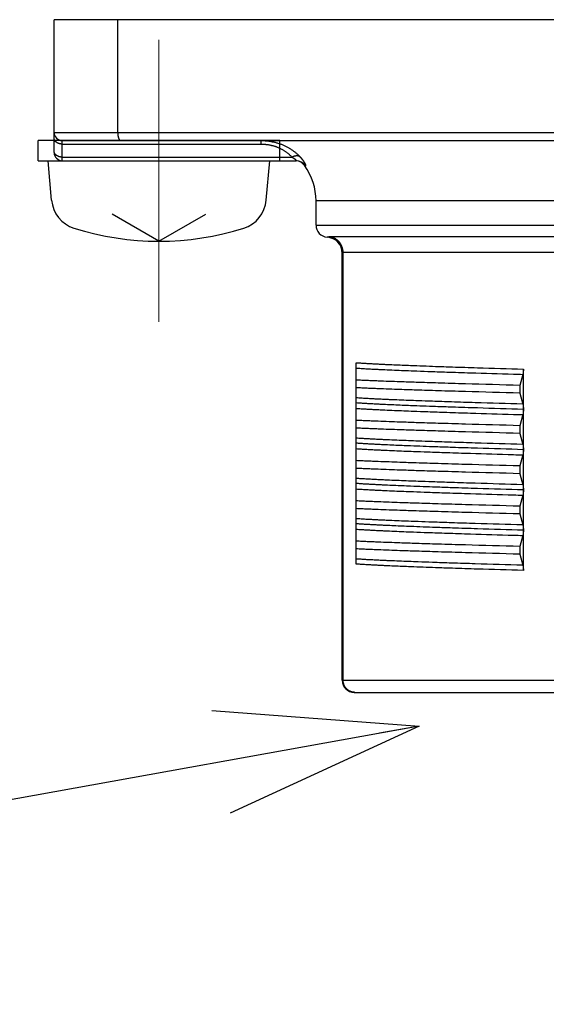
# Model space of a CAD drawing. Header units: millimetres. Extents: x 0 to 1071, y 0 to 742.
# Tile 89 of 130: x 372 to 385, y 458 to 483. Entities that reach past the tile are written whole.
import ezdxf

# ---------------------------------------------------------------- set-up
doc = ezdxf.new("R2010")
doc.units = ezdxf.units.MM
doc.header["$LTSCALE"] = 0.454724
doc.linetypes.add('CENTER', pattern=[50.8, 31.75, -6.35, 6.35, -6.35])
doc.layers.add('NoLayerName_001', color=7, linetype='Continuous')
doc.styles.get("Standard").update_dxf_attribs({"font": 'txt', "bigfont": 'extfont2'})
doc.dimstyles.get("Standard").update_dxf_attribs({"dimtxt": 2.5, "dimasz": 2.5, "dimexe": 1, "dimexo": 1, "dimtad": 1, "dimdec": 3, "dimzin": 0, "dimdsep": 46, "dimtxsty": 'Standard', "dimcen": 2.5, "dimadec": 3, "dimazin": 0, "dimtfac": 0.75, "dimtdec": 3, "dimtmove": 0, "dimatfit": 3, "dimfxl": 1, "dimarcsym": 0})

msp = doc.modelspace()

# ---------------------------------------------------------------- linework, layer by layer
at = {"layer": 'NoLayerName_001', "color": 60, "linetype": 'Continuous', "lineweight": 25}
for p, q in [((373.000001, 479.45), (373.000001, 482.75)), ((398.000001, 482.75), (373.000001, 482.75)), ((374.577089, 479.95), (374.577089, 482.75)), ((374.577089, 479.95), (374.577089, 482.75)), ((373.000001, 479.95), (398.000001, 479.95)), ((378.600001, 479.75), (372.600001, 479.75)), ((373.200001, 479.25), (373.200001, 479.75)), ((373.200001, 479.75), (397.800001, 479.75)), ((373.200001, 479.662132), (378.126983, 479.662132)), ((378.126983, 479.75), (378.126983, 479.662132)), ((378.600001, 479.25), (378.600001, 479.75)), ((373.200001, 479.337868), (378.903329, 479.337868)), ((373.200001, 479.25), (379.004949, 479.25)), ((379.21835, 479.125), (379.247299, 479.125)), ((379.500001, 477.65), (379.500001, 478.25)), ((391.500001, 478.25), (379.500001, 478.25)), ((379.500001, 477.65), (391.500001, 477.65)), ((391.134752, 477.356968), (379.86525, 477.356968)), ((380.150001, 466.35), (380.150001, 476.961437)), ((380.172473, 466.35), (380.172472, 476.96626)), ((390.827529, 476.96626), (380.172472, 476.96626)), ((380.500001, 469.23482), (380.500001, 474.234935)), ((384.647433, 473.076429), (384.647433, 474.075053)), ((384.635703, 473.945106), (384.561394, 473.670854)), ((384.561394, 473.670854), (384.561394, 473.479145)), ((384.561394, 473.479145), (384.635703, 473.204893)), ((384.647433, 471.07577), (384.647433, 473.073574)), ((384.635703, 472.945106), (384.561394, 472.670854)), ((384.561394, 472.670854), (384.561394, 472.479145)), ((384.561394, 472.479145), (384.635702, 472.204897)), ((384.635698, 471.945086), (384.561394, 471.670854)), ((384.561394, 471.670854), (384.561394, 471.479145)), ((384.561394, 471.479145), (384.635699, 471.204909)), ((384.647433, 470.076424), (384.647433, 471.073574)), ((384.635703, 470.945106), (384.561394, 470.670854)), ((384.561394, 470.670854), (384.561394, 470.479145)), ((384.561394, 470.479145), (384.635703, 470.204894)), ((384.635697, 469.945084), (384.561394, 469.670854)), ((384.647433, 469.074946), (384.647433, 470.075053)), ((384.561394, 469.670854), (384.561394, 469.479145)), ((384.561394, 469.479145), (384.635697, 469.204915)), ((380.150001, 466.35), (390.850001, 466.35)), ((380.450001, 466.05), (390.550001, 466.05))]:
    msp.add_line(p, q, dxfattribs=at)
at = {"layer": 'NoLayerName_001', "color": 4, "linetype": 'CENTER', "lineweight": 13}
msp.add_line((375.600001, 482.25), (375.600001, 475.25), dxfattribs=at)
at = {"layer": 'NoLayerName_001', "color": 7, "linetype": 'Continuous', "lineweight": 25}
for p, q in [((372.600001, 479.25), (372.600001, 479.75)), ((372.600001, 479.25), (378.600001, 479.25)), ((372.935906, 478.268102), (372.850001, 479.25)), ((378.264096, 478.268102), (378.350001, 479.25)), ((375.600001, 477.25), (374.4371, 477.921401)), ((375.600001, 477.25), (376.762902, 477.921401))]:
    msp.add_line(p, q, dxfattribs=at)
at = {"layer": 'NoLayerName_001', "color": 60, "linetype": 'Continuous', "lineweight": 25}
for centre, radius, start, end in [((373.200001, 479.95), 0.2, 180, 270), ((373.200001, 479.45), 0.2, 180, 270), ((379.004586, 478.951862), 0.298138, 35.5019192, 89.9681669), ((378.97468, 478.95), 0.3, 35.6853347, 77.9300744), ((378.000001, 478.25), 1.5, 0, 35.6853347), ((379.800001, 477.65), 0.3, 180, 265.9039562), ((379.750001, 476.951786), 0.400001, 0.0002936, 85.9039772), ((379.750131, 476.961363), 0.399876, 0.0105739, 79.7813179), ((380.450001, 466.35), 0.3, 180, 270)]:
    msp.add_arc(centre, radius, start, end, dxfattribs=at)
at = {"layer": 'NoLayerName_001', "color": 7, "linetype": 'Continuous', "lineweight": 25}
for centre, radius, start, end in [((373.732862, 478.337827), 0.8, 185, 252.4732218), ((377.46714, 478.337827), 0.8, 287.5267782, 355), ((375.600001, 484.25), 7, 252.4732218, 287.5267782)]:
    msp.add_arc(centre, radius, start, end, dxfattribs=at)
at = {"layer": 'NoLayerName_001', "color": 60, "linetype": 'Continuous', "lineweight": 25}
for points, knots in [([(374.577089, 479.95), (374.577097, 479.948317), (374.577101, 479.944951), (374.577175, 479.939902), (374.57729, 479.934853), (374.577455, 479.929804), (374.577669, 479.924756), (374.577932, 479.919709), (374.578244, 479.914665), (374.578608, 479.909624), (374.579023, 479.904587), (374.579491, 479.899555), (374.580011, 479.894529), (374.580585, 479.889508), (374.581213, 479.884495), (374.581896, 479.87949), (374.582635, 479.874493), (374.58343, 479.869505), (374.584283, 479.864528), (374.585196, 479.859562), (374.586172, 479.854608), (374.587213, 479.849669), (374.588322, 479.844744), (374.5895, 479.839835), (374.590752, 479.834944), (374.592078, 479.830072), (374.593486, 479.825223), (374.594979, 479.820399), (374.596562, 479.815604), (374.598242, 479.810841), (374.600022, 479.806114), (374.601908, 479.801428), (374.60391, 479.796789), (374.60604, 479.792208), (374.608308, 479.787694), (374.610727, 479.783256), (374.613303, 479.778906), (374.616057, 479.774663), (374.619024, 479.770568), (374.622189, 479.766614), (374.624542, 479.764191), (374.625689, 479.762952)], [0, 0, 0, 0, 0.005047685, 0.0100970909, 0.0151479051, 0.0201998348, 0.0252526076, 0.0303059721, 0.0353596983, 0.0404135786, 0.0454674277, 0.050521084, 0.0555744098, 0.0606272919, 0.0656796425, 0.0707313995, 0.0757825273, 0.0808330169, 0.0858828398, 0.0909319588, 0.0959804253, 0.1010283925, 0.1060761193, 0.1111239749, 0.1161724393, 0.1212216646, 0.1262711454, 0.1313205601, 0.1363698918, 0.1414194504, 0.146469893, 0.1515216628, 0.1565735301, 0.1616247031, 0.1666755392, 0.1717276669, 0.1767833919, 0.1818400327, 0.1868950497, 0.1919512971, 0.1970174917, 0.1970174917, 0.1970174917, 0.1970174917]), ([(373.200001, 479.662132), (373.197439, 479.662166), (373.192311, 479.662185), (373.184622, 479.662519), (373.176938, 479.663039), (373.169266, 479.663777), (373.161613, 479.664727), (373.153988, 479.665892), (373.146396, 479.667274), (373.138846, 479.668873), (373.131345, 479.670691), (373.1239, 479.67273), (373.11652, 479.674989), (373.109213, 479.677476), (373.101992, 479.680196), (373.094868, 479.683154), (373.087852, 479.686358), (373.080955, 479.689812), (373.074188, 479.693522), (373.067564, 479.697495), (373.061093, 479.701735), (373.05479, 479.706247), (373.048676, 479.711031), (373.04278, 479.716086), (373.037132, 479.72141), (373.031763, 479.726999), (373.026704, 479.732851), (373.021985, 479.738963), (373.017639, 479.745332), (373.013697, 479.751954), (373.010191, 479.758817), (373.007148, 479.765898), (373.0046, 479.773176), (373.002575, 479.780622), (373.00112, 479.788198), (373.000159, 479.795855), (373.000102, 479.800992), (373.000001, 479.803553)], [0, 0, 0, 0, 0.0076869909, 0.0153820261, 0.0230835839, 0.0307902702, 0.0385008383, 0.0462142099, 0.0539294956, 0.0616460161, 0.0693633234, 0.0770812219, 0.0847994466, 0.0925165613, 0.1002314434, 0.1079438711, 0.1156545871, 0.1233653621, 0.1310790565, 0.1387996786, 0.1465324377, 0.1542830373, 0.1620472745, 0.169814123, 0.1775746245, 0.1853224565, 0.1930543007, 0.2007702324, 0.2084741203, 0.2161738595, 0.2238746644, 0.2315756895, 0.2392788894, 0.2469893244, 0.2547029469, 0.2624087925, 0.2700988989, 0.2700988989, 0.2700988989, 0.2700988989]), ([(374.625689, 479.762952), (374.626928, 479.761801), (374.62933, 479.759418), (374.633377, 479.756343), (374.637729, 479.753694), (374.642417, 479.751685), (374.64734, 479.750257), (374.650742, 479.750156), (374.65242, 479.75)], [0, 0, 0, 0, 0.00507275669, 0.01013871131, 0.01521028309, 0.02031494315, 0.02541283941, 0.03046989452, 0.03046989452, 0.03046989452, 0.03046989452]), ([(378.126983, 479.75), (378.139072, 479.749854), (378.163263, 479.749774), (378.199535, 479.748385), (378.235782, 479.746228), (378.271977, 479.743156), (378.308094, 479.739198), (378.344104, 479.734336), (378.379981, 479.728564), (378.415699, 479.721874), (378.451229, 479.714256), (378.486545, 479.705711), (378.521619, 479.696238), (378.556425, 479.685835), (378.590936, 479.674503), (378.625124, 479.66224), (378.658962, 479.649046), (378.692423, 479.634918), (378.725478, 479.619862), (378.758101, 479.603886), (378.790264, 479.587), (378.82194, 479.569214), (378.853103, 479.550536), (378.883723, 479.530978), (378.913773, 479.510548), (378.943225, 479.489257), (378.972055, 479.467131), (379.000241, 479.444192), (379.027765, 479.420476), (379.054574, 479.395977), (379.080759, 479.370832), (379.097504, 479.35337), (379.105962, 479.34473)], [0, 0, 0, 0, 0.03627185, 0.072566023, 0.108876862, 0.145199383, 0.181529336, 0.217863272, 0.254198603, 0.290533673, 0.326867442, 0.363198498, 0.399525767, 0.435848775, 0.472167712, 0.508483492, 0.544797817, 0.581113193, 0.617431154, 0.653751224, 0.690073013, 0.72639646, 0.762721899, 0.799050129, 0.835382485, 0.871719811, 0.908059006, 0.944395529, 0.980724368, 1.017040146, 1.053337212, 1.089609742, 1.089609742, 1.089609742, 1.089609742]), ([(378.126983, 479.662132), (378.136594, 479.662017), (378.155826, 479.661953), (378.184663, 479.660869), (378.213481, 479.659183), (378.24226, 479.65678), (378.270978, 479.65368), (378.299613, 479.649865), (378.328145, 479.64533), (378.356552, 479.640064), (378.384811, 479.634059), (378.412901, 479.627312), (378.4408, 479.61982), (378.468484, 479.611582), (378.49593, 479.602595), (378.523117, 479.592857), (378.55002, 479.582365), (378.576617, 479.571117), (378.602884, 479.559113), (378.628797, 479.546358), (378.654331, 479.532858), (378.679462, 479.518621), (378.704165, 479.503652), (378.728415, 479.487957), (378.752187, 479.471543), (378.775454, 479.454417), (378.798198, 479.436599), (378.820399, 479.418112), (378.842046, 479.398986), (378.863094, 479.379221), (378.883621, 479.358931), (378.896712, 479.34484), (378.903329, 479.337868)], [0, 0, 0, 0, 0.028836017, 0.0576903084, 0.086558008, 0.1154349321, 0.1443176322, 0.1732034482, 0.2020905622, 0.2309780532, 0.2598656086, 0.2887518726, 0.3176354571, 0.3465156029, 0.3753922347, 0.4042660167, 0.4331384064, 0.4620117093, 0.4908879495, 0.519766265, 0.5486455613, 0.5775252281, 0.6064052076, 0.6352860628, 0.6641690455, 0.6930557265, 0.7219446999, 0.7508324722, 0.7797149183, 0.808587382, 0.8374447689, 0.866281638, 0.866281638, 0.866281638, 0.866281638]), ([(373.100002, 479.356816), (373.098291, 479.357539), (373.094855, 479.358956), (373.089777, 479.361264), (373.084749, 479.363685), (373.079786, 479.36624), (373.07489, 479.368926), (373.07007, 479.371747), (373.065329, 479.374702), (373.060676, 479.377795), (373.056115, 479.381026), (373.051656, 479.384396), (373.047307, 479.387908), (373.043077, 479.391561), (373.038977, 479.395356), (373.035016, 479.399295), (373.031204, 479.403378), (373.02755, 479.407606), (373.024066, 479.411978), (373.020762, 479.416492), (373.017653, 479.421144), (373.014752, 479.425928), (373.012072, 479.430839), (373.009627, 479.435874), (373.007431, 479.441026), (373.0055, 479.44629), (373.003841, 479.45165), (373.002465, 479.457091), (373.001376, 479.462593), (373.000596, 479.468138), (373.000085, 479.473708), (373.000055, 479.477431), (373.000001, 479.479289)], [0, 0, 0, 0, 0.0055726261, 0.0111497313, 0.0167299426, 0.0223121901, 0.0278957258, 0.0334801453, 0.0390654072, 0.0446518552, 0.050240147, 0.0558296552, 0.061418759, 0.067006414, 0.0725922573, 0.0781766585, 0.0837607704, 0.089346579, 0.0949363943, 0.1005291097, 0.1061225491, 0.1117155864, 0.1173082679, 0.1229019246, 0.1284992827, 0.1341039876, 0.1397144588, 0.1453255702, 0.1509326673, 0.1565318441, 0.1621201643, 0.1676958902, 0.1676958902, 0.1676958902, 0.1676958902]), ([(373.200001, 479.337868), (373.198299, 479.337883), (373.194896, 479.337892), (373.189792, 479.338042), (373.18469, 479.338273), (373.179591, 479.338601), (373.174494, 479.339021), (373.169401, 479.339533), (373.164313, 479.340139), (373.159234, 479.340838), (373.154165, 479.341631), (373.149111, 479.34252), (373.144074, 479.343504), (373.139057, 479.344586), (373.134063, 479.345764), (373.129094, 479.347041), (373.124155, 479.348416), (373.119248, 479.349891), (373.114375, 479.351465), (373.109541, 479.353143), (373.104743, 479.35491), (373.101585, 479.356189), (373.100002, 479.356816)], [0, 0, 0, 0, 0.0051053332, 0.0102102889, 0.015316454, 0.020425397, 0.0255386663, 0.0306574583, 0.0357811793, 0.0409086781, 0.046038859, 0.0511706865, 0.0563031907, 0.0614354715, 0.0665667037, 0.0716961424, 0.0768231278, 0.0819470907, 0.0870675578, 0.0921841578, 0.0972966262, 0.1024048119, 0.1024048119, 0.1024048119, 0.1024048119]), ([(378.903467, 479.337865), (378.904167, 479.337484), (378.905568, 479.336723), (378.907663, 479.335571), (378.909755, 479.334412), (378.911843, 479.333245), (378.913926, 479.332071), (378.916005, 479.330888), (378.918079, 479.329698), (378.920149, 479.3285), (378.922214, 479.327293), (378.924274, 479.326079), (378.92633, 479.324857), (378.928381, 479.323626), (378.930427, 479.322388), (378.932468, 479.32114), (378.934504, 479.319885), (378.936534, 479.318621), (378.938559, 479.317347), (378.940577, 479.316065), (378.94259, 479.314773), (378.944597, 479.313472), (378.946597, 479.312161), (378.948591, 479.310841), (378.950578, 479.30951), (378.952558, 479.308169), (378.95453, 479.306817), (378.956496, 479.305455), (378.958453, 479.304081), (378.960403, 479.302696), (378.962344, 479.3013), (378.964277, 479.299891), (378.966201, 479.298471), (378.968116, 479.297038), (378.970022, 479.295592), (378.971918, 479.294133), (378.973804, 479.292661), (378.97568, 479.291175), (378.977545, 479.289674), (378.979398, 479.28816), (378.980621, 479.287135), (378.981234, 479.286625)], [0, 0, 0, 0, 0.00239133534, 0.00478271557, 0.00717413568, 0.00956559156, 0.01195707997, 0.01434859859, 0.01674014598, 0.01913172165, 0.02152332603, 0.0239149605, 0.02630662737, 0.02869832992, 0.03109007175, 0.0334818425, 0.03587361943, 0.03826538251, 0.04065711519, 0.04304880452, 0.0454404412, 0.0478320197, 0.05022353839, 0.05261499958, 0.05500640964, 0.05739777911, 0.05978912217, 0.06218045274, 0.06457178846, 0.06696315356, 0.06935457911, 0.0717461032, 0.07413777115, 0.07652963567, 0.07892175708, 0.08131420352, 0.08370705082, 0.08610028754, 0.08849367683, 0.09088697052, 0.0932799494, 0.0932799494, 0.0932799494, 0.0932799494]), ([(379.106083, 479.344633), (379.104109, 479.345899), (379.100214, 479.348527), (379.094022, 479.351917), (379.087658, 479.354989), (379.081113, 479.35769), (379.07443, 479.360042), (379.067639, 479.362048), (379.060766, 479.363715), (379.053832, 479.365056), (379.046851, 479.366084), (379.039835, 479.366817), (379.032795, 479.367268), (379.025744, 479.367454), (379.018692, 479.367391), (379.01165, 479.367093), (379.004623, 479.366571), (378.997617, 479.365835), (378.990636, 479.364895), (378.983682, 479.363759), (378.97676, 479.362438), (378.969873, 479.360942), (378.963024, 479.359278), (378.956217, 479.357458), (378.949454, 479.355487), (378.942736, 479.35337), (378.936065, 479.351112), (378.929443, 479.348718), (378.92287, 479.346195), (378.91635, 479.343542), (378.909877, 479.340782), (378.905613, 479.338829), (378.903475, 479.337868)], [0, 0, 0, 0, 0.00703598, 0.0140865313, 0.0211524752, 0.028230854, 0.0353154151, 0.0423970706, 0.0494659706, 0.0565237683, 0.063576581, 0.0706283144, 0.0776807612, 0.0847337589, 0.0917853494, 0.0988325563, 0.1058762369, 0.1129188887, 0.1199621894, 0.1270070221, 0.1340535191, 0.1411011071, 0.1481485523, 0.155194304, 0.1622383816, 0.1692813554, 0.1763235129, 0.1833648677, 0.1904051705, 0.1974439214, 0.2044803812, 0.2115135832, 0.2115135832, 0.2115135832, 0.2115135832]), ([(378.981234, 479.286625), (378.981842, 479.286109), (378.983062, 479.285081), (378.98487, 479.283515), (378.986662, 479.281933), (378.988437, 479.280332), (378.990194, 479.278712), (378.99193, 479.277072), (378.993645, 479.275409), (378.995334, 479.273719), (378.996996, 479.272), (378.998628, 479.270249), (379.000228, 479.268461), (379.001792, 479.266637), (379.003315, 479.264773), (379.004765, 479.262855), (379.006115, 479.260872), (379.007322, 479.258812), (379.00839, 479.256662), (379.009129, 479.254402), (379.009224, 479.251843), (379.00718, 479.250026), (379.005536, 479.250118), (379.004746, 479.25)], [0, 0, 0, 0, 0.00239247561, 0.00478429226, 0.00717532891, 0.00956550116, 0.01195476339, 0.01434324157, 0.01673153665, 0.01912047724, 0.02151107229, 0.0239045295, 0.02630227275, 0.0287059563, 0.0311146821, 0.03352049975, 0.03591737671, 0.03830428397, 0.0406863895, 0.04308601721, 0.04548273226, 0.04785553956, 0.0502528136, 0.0502528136, 0.0502528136, 0.0502528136]), ([(379.182354, 479.254179), (379.181594, 479.255203), (379.180077, 479.257252), (379.177782, 479.26031), (379.175474, 479.263359), (379.173152, 479.266398), (379.170817, 479.269426), (379.168469, 479.272444), (379.166108, 479.275452), (379.163734, 479.278449), (379.161347, 479.281437), (379.158948, 479.284415), (379.156536, 479.287382), (379.154113, 479.29034), (379.151677, 479.293289), (379.14923, 479.296227), (379.146772, 479.299156), (379.144302, 479.302076), (379.141821, 479.304986), (379.139328, 479.307887), (379.136826, 479.310778), (379.134312, 479.31366), (379.131787, 479.316532), (379.129252, 479.319395), (379.126706, 479.322248), (379.12415, 479.325092), (379.121583, 479.327927), (379.119005, 479.330752), (379.116417, 479.333567), (379.113819, 479.336373), (379.111211, 479.339168), (379.108593, 479.341956), (379.106839, 479.343805), (379.105962, 479.34473)], [0, 0, 0, 0, 0.0038240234, 0.007648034, 0.0114720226, 0.0152959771, 0.019119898, 0.0229438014, 0.0267677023, 0.0305916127, 0.0344155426, 0.0382394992, 0.0420634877, 0.0458875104, 0.0497115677, 0.0535356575, 0.0573597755, 0.0611839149, 0.065008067, 0.0688322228, 0.0726563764, 0.0764805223, 0.0803046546, 0.0841287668, 0.0879528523, 0.0917769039, 0.095600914, 0.0994248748, 0.1032487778, 0.1070726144, 0.1108963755, 0.1147200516, 0.118543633, 0.118543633, 0.118543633, 0.118543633]), ([(379.247299, 479.125), (379.248261, 479.125748), (379.251041, 479.126862), (379.250322, 479.131252), (379.249906, 479.1349), (379.248919, 479.138639), (379.247784, 479.142277), (379.246497, 479.145892), (379.245121, 479.149462), (379.243661, 479.152993), (379.242136, 479.156497), (379.240552, 479.159978), (379.238918, 479.163436), (379.237239, 479.166873), (379.235522, 479.17029), (379.233768, 479.173688), (379.23198, 479.177067), (379.230161, 479.18043), (379.228312, 479.183778), (379.226437, 479.18711), (379.224535, 479.190427), (379.222609, 479.193731), (379.220661, 479.197021), (379.21869, 479.200298), (379.216698, 479.203562), (379.214685, 479.206814), (379.212652, 479.210052), (379.210599, 479.213279), (379.208527, 479.216493), (379.206437, 479.219696), (379.204328, 479.222887), (379.202203, 479.226066), (379.200061, 479.229234), (379.197902, 479.232391), (379.195727, 479.235536), (379.193537, 479.238671), (379.191331, 479.241795), (379.18911, 479.244907), (379.186873, 479.248009), (379.184623, 479.251101), (379.183109, 479.253152), (379.182354, 479.254179)], [0, 0, 0, 0, 0.0036566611, 0.007577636, 0.0113765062, 0.0151765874, 0.0190142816, 0.0228506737, 0.0266742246, 0.0304932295, 0.0343142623, 0.0381381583, 0.0419635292, 0.0457887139, 0.049612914, 0.053436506, 0.0572598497, 0.0610832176, 0.0649067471, 0.0687304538, 0.0725543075, 0.0763782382, 0.0802021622, 0.0840260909, 0.0878500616, 0.0916740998, 0.095498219, 0.0993224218, 0.1031466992, 0.1069710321, 0.1107953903, 0.1146197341, 0.1184440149, 0.1222682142, 0.1260923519, 0.1299164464, 0.1337405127, 0.1375645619, 0.1413886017, 0.1452126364, 0.1490366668, 0.1490366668, 0.1490366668, 0.1490366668]), ([(379.821072, 477.354901), (379.820638, 477.35484), (379.819771, 477.354717), (379.818469, 477.354537), (379.817167, 477.354361), (379.815864, 477.354189), (379.81456, 477.354019), (379.813256, 477.353854), (379.811952, 477.353692), (379.810647, 477.353534), (379.809342, 477.35338), (379.808036, 477.35323), (379.80673, 477.353083), (379.805424, 477.352939), (379.804117, 477.352799), (379.80281, 477.352663), (379.801502, 477.352531), (379.800194, 477.352401), (379.798886, 477.352276), (379.797577, 477.352154), (379.796269, 477.352035), (379.794959, 477.351919), (379.79365, 477.351807), (379.79234, 477.351698), (379.79103, 477.351593), (379.78972, 477.351491), (379.788409, 477.351392), (379.787098, 477.351297), (379.786005, 477.351221), (379.784256, 477.351104), (379.782726, 477.351002), (379.781199, 477.350911), (379.780539, 477.350892), (379.779886, 477.350817), (379.779226, 477.350808), (379.778792, 477.350778), (379.778572, 477.350766)], [0, 0, 0, 0, 0.001314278, 0.0026285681, 0.00394286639, 0.00525716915, 0.00657147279, 0.00788577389, 0.0092000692, 0.01051435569, 0.01182863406, 0.01314290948, 0.01445718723, 0.01577147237, 0.01708576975, 0.01840008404, 0.01971441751, 0.02102875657, 0.02234308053, 0.02365736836, 0.02497159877, 0.02628575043, 0.02759983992, 0.02891396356, 0.03022822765, 0.03154273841, 0.03285757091, 0.03417241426, 0.03548669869, 0.0361434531, 0.03943158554, 0.04008507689, 0.04073506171, 0.04140888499, 0.04205579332, 0.04271459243, 0.04271459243, 0.04271459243, 0.04271459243]), ([(379.86525, 477.356968), (379.864512, 477.356967), (379.863037, 477.356967), (379.860825, 477.356957), (379.858613, 477.356942), (379.856401, 477.356919), (379.854189, 477.356888), (379.851977, 477.356849), (379.849765, 477.356802), (379.847553, 477.356745), (379.845341, 477.356679), (379.843129, 477.356602), (379.840918, 477.356515), (379.838706, 477.356416), (379.836495, 477.356306), (379.834285, 477.35618), (379.832075, 477.356036), (379.829868, 477.355869), (379.827663, 477.355676), (379.825462, 477.355453), (379.823264, 477.355202), (379.821803, 477.354998), (379.821072, 477.354901)], [0, 0, 0, 0, 0.00221235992, 0.00442465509, 0.00663690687, 0.0088491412, 0.01106138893, 0.01327368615, 0.01548607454, 0.01769860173, 0.01991132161, 0.02212429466, 0.02433758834, 0.02655127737, 0.02876535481, 0.0309795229, 0.03319348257, 0.03540702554, 0.03762005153, 0.03983258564, 0.04204479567, 0.0442570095, 0.0442570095, 0.0442570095, 0.0442570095]), ([(380.172473, 476.96626), (380.172342, 476.9722), (380.17227, 476.984098), (380.171016, 477.001917), (380.169081, 477.019695), (380.166346, 477.037389), (380.162849, 477.054959), (380.158586, 477.072365), (380.153565, 477.089567), (380.147787, 477.106526), (380.141262, 477.123205), (380.134007, 477.139573), (380.126038, 477.155599), (380.117369, 477.171252), (380.108017, 477.186503), (380.097996, 477.201321), (380.087322, 477.215675), (380.076011, 477.229534), (380.064086, 477.24287), (380.051572, 477.255658), (380.03849, 477.267871), (380.024866, 477.279481), (380.010724, 477.290461), (379.996087, 477.300786), (379.98098, 477.310425), (379.965435, 477.319356), (379.949494, 477.327563), (379.933197, 477.335025), (379.916588, 477.341735), (379.899702, 477.347639), (379.882609, 477.35285), (379.871015, 477.355531), (379.86525, 477.356968)], [0, 0, 0, 0, 0.017824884, 0.0356810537, 0.0535622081, 0.0714617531, 0.08937307, 0.1072897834, 0.1252060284, 0.1431167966, 0.16102032, 0.17891764, 0.1968096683, 0.2146972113, 0.2325811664, 0.2504627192, 0.2683435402, 0.2862256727, 0.3041099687, 0.3219967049, 0.3398862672, 0.3577793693, 0.3756772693, 0.3935819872, 0.4114963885, 0.4294197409, 0.4473455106, 0.465266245, 0.4831742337, 0.5010618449, 0.5189218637, 0.5367478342, 0.5367478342, 0.5367478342, 0.5367478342]), ([(380.172472, 476.96626), (380.172245, 476.966259), (380.171791, 476.966259), (380.171109, 476.966255), (380.170427, 476.966248), (380.169745, 476.966239), (380.169063, 476.966226), (380.168381, 476.96621), (380.167699, 476.966191), (380.167018, 476.966168), (380.166336, 476.966142), (380.165655, 476.966112), (380.164973, 476.966078), (380.164292, 476.96604), (380.163612, 476.965998), (380.162931, 476.965952), (380.162251, 476.965902), (380.161571, 476.965846), (380.160892, 476.965785), (380.160214, 476.965716), (380.159536, 476.965639), (380.158859, 476.965552), (380.158184, 476.965455), (380.15751, 476.965347), (380.156838, 476.965226), (380.156167, 476.965091), (380.155499, 476.964941), (380.154834, 476.964776), (380.154176, 476.964594), (380.153527, 476.964393), (380.152888, 476.964174), (380.152258, 476.96392), (380.15164, 476.9636), (380.151046, 476.963195), (380.150525, 476.962703), (380.150091, 476.962122), (380.15005, 476.961654), (380.150001, 476.961437)], [0, 0, 0, 0, 0.00068189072, 0.00136383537, 0.0020458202, 0.00272783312, 0.00340986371, 0.00409190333, 0.00477394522, 0.00545598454, 0.00613801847, 0.00682004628, 0.00750206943, 0.00818409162, 0.0088661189, 0.00954815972, 0.01023022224, 0.01091227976, 0.01159429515, 0.01227625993, 0.01295820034, 0.01364018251, 0.01432231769, 0.01500476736, 0.01568774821, 0.01637153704, 0.01705647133, 0.01774208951, 0.01842609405, 0.0191060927, 0.01978010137, 0.02045305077, 0.02114094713, 0.02186356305, 0.02259753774, 0.02329850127, 0.02396843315, 0.02396843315, 0.02396843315, 0.02396843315]), ([(380.5, 474.234924), (380.534505, 474.232512), (380.603504, 474.227528), (380.707069, 474.221013), (380.810658, 474.214894), (380.914268, 474.209144), (381.017893, 474.203691), (381.121531, 474.198501), (381.259729, 474.191872), (381.432499, 474.184042), (381.639848, 474.175243), (381.881778, 474.165503), (382.158293, 474.155002), (382.503962, 474.142551), (382.953362, 474.127247), (383.679362, 474.103896), (384.267126, 474.086587), (384.647433, 474.075053)], [0, 0, 0, 0, 0.103767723, 0.207536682, 0.311306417, 0.415075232, 0.518843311, 0.622611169, 0.726379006, 0.933914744, 1.141450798, 1.348986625, 1.66029011, 1.971593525, 2.386665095, 3.009272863, 4.150718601, 4.150718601, 4.150718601, 4.150718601]), ([(380.500001, 474.100139), (380.539336, 474.0976), (380.617996, 474.092356), (380.736048, 474.08548), (380.854121, 474.079002), (380.972216, 474.072911), (381.090325, 474.067131), (381.247821, 474.059778), (381.444714, 474.051105), (381.681016, 474.041396), (381.95673, 474.030742), (382.311249, 474.017867), (382.783975, 474.001687), (383.493113, 473.978958), (384.123498, 473.960045), (384.556898, 473.947393), (384.635698, 473.945086)], [0, 0, 0, 0, 0.118250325, 0.236501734, 0.354753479, 0.473004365, 0.591254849, 0.709505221, 0.946005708, 1.182506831, 1.419008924, 1.773762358, 2.246764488, 2.838015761, 3.902268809, 4.138769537, 4.138769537, 4.138769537, 4.138769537]), ([(384.647433, 474.075053), (384.647429, 474.07331), (384.647426, 474.069823), (384.647385, 474.064593), (384.647318, 474.059362), (384.647223, 474.054132), (384.647097, 474.048902), (384.646942, 474.043672), (384.646754, 474.038444), (384.646534, 474.033217), (384.646279, 474.027992), (384.64599, 474.022769), (384.645665, 474.017548), (384.645304, 474.01233), (384.644904, 474.007116), (384.644465, 474.001904), (384.643987, 473.996697), (384.643466, 473.991494), (384.642896, 473.986296), (384.642272, 473.981104), (384.641591, 473.975918), (384.640847, 473.970739), (384.640036, 473.965569), (384.639144, 473.960412), (384.638139, 473.955277), (384.637026, 473.950166), (384.636131, 473.946795), (384.635703, 473.945106)], [0, 0, 0, 0, 0.0052294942, 0.0104598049, 0.0156907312, 0.0209220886, 0.0261537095, 0.031385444, 0.0366171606, 0.0418487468, 0.0470801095, 0.0523111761, 0.0575418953, 0.0627722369, 0.0680021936, 0.073231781, 0.0784610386, 0.0836900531, 0.0889190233, 0.0941482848, 0.0993783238, 0.1046097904, 0.109843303, 0.1150773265, 0.1203096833, 0.12553963, 0.1307682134, 0.1307682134, 0.1307682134, 0.1307682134]), ([(384.561394, 473.670854), (384.110057, 473.68332), (383.433033, 473.701379), (382.575537, 473.726687), (382.033992, 473.743687), (381.627864, 473.757374), (381.31201, 473.768726), (381.086416, 473.777298), (380.905958, 473.784571), (380.770625, 473.790284), (380.635302, 473.79624), (380.545103, 473.800533), (380.500001, 473.80264)], [0, 0, 0, 0, 1.354528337, 2.031792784, 2.573603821, 2.979962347, 3.250869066, 3.521777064, 3.657230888, 3.792684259, 3.92813719, 4.063589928, 4.063589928, 4.063589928, 4.063589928]), ([(384.561394, 473.479145), (384.110057, 473.491611), (383.433033, 473.509669), (382.575537, 473.534978), (382.033992, 473.551978), (381.627864, 473.565665), (381.31201, 473.577017), (381.086416, 473.585589), (380.905958, 473.592861), (380.770625, 473.598575), (380.635302, 473.604531), (380.545103, 473.608824), (380.500001, 473.61093)], [0, 0, 0, 0, 1.354528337, 2.031792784, 2.573603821, 2.979962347, 3.250869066, 3.521777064, 3.657230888, 3.792684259, 3.92813719, 4.063589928, 4.063589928, 4.063589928, 4.063589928]), ([(384.635698, 473.204913), (384.241706, 473.216707), (383.650703, 473.233846), (382.902162, 473.257655), (382.429428, 473.273571), (382.074901, 473.286221), (381.799176, 473.296595), (381.562862, 473.306001), (381.365955, 473.31437), (381.208447, 473.321447), (381.090325, 473.326963), (380.972216, 473.332742), (380.854121, 473.338834), (380.736048, 473.345313), (380.617996, 473.352189), (380.539336, 473.357431), (380.500001, 473.35997)], [0, 0, 0, 0, 1.182503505, 1.773754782, 2.246756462, 2.601509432, 2.83801184, 3.074513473, 3.311014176, 3.429264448, 3.547514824, 3.665765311, 3.784016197, 3.90226794, 4.020519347, 4.138769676, 4.138769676, 4.138769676, 4.138769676]), ([(384.647434, 473.074946), (384.267127, 473.08648), (383.679364, 473.10379), (382.953363, 473.127141), (382.503963, 473.142445), (382.158294, 473.154896), (381.881779, 473.165397), (381.639849, 473.175137), (381.4325, 473.183936), (381.25973, 473.191765), (381.121532, 473.198395), (381.017894, 473.203585), (380.914269, 473.209038), (380.810659, 473.214788), (380.707071, 473.220906), (380.603506, 473.227421), (380.534506, 473.232405), (380.500001, 473.234817)], [0, 0, 0, 0, 1.141445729, 1.764053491, 2.179125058, 2.49042847, 2.801731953, 3.009267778, 3.21680383, 3.424339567, 3.528107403, 3.63187526, 3.735643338, 3.839412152, 3.943181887, 4.046950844, 4.150718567, 4.150718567, 4.150718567, 4.150718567]), ([(380.500001, 473.100139), (380.539336, 473.0976), (380.617996, 473.092357), (380.736048, 473.085481), (380.854121, 473.079002), (380.972216, 473.072911), (381.090325, 473.067132), (381.247821, 473.059779), (381.444714, 473.051105), (381.681016, 473.041397), (381.95673, 473.030743), (382.311249, 473.017867), (382.783975, 473.001687), (383.493113, 472.978958), (384.123498, 472.960045), (384.556898, 472.947393), (384.635698, 472.945086)], [0, 0, 0, 0, 0.118250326, 0.236501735, 0.354753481, 0.473004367, 0.591254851, 0.709505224, 0.946005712, 1.182506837, 1.41900893, 1.773762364, 2.246764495, 2.838015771, 3.902268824, 4.138769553, 4.138769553, 4.138769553, 4.138769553]), ([(384.635703, 473.204893), (384.636127, 473.203223), (384.637011, 473.199891), (384.638114, 473.194838), (384.639111, 473.189762), (384.639997, 473.184664), (384.640802, 473.179553), (384.641542, 473.174434), (384.64222, 473.169308), (384.64284, 473.164175), (384.643408, 473.159036), (384.643929, 473.153893), (384.644409, 473.148745), (384.644849, 473.143593), (384.645252, 473.138438), (384.645618, 473.13328), (384.645948, 473.128118), (384.646242, 473.122955), (384.646502, 473.117789), (384.646728, 473.112622), (384.646922, 473.107453), (384.647083, 473.102283), (384.647213, 473.097113), (384.647313, 473.091942), (384.647382, 473.08677), (384.647426, 473.0816), (384.647428, 473.078153), (384.647433, 473.076429)], [0, 0, 0, 0, 0.0051693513, 0.0103400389, 0.0155130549, 0.0206876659, 0.0258617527, 0.03103383, 0.0362045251, 0.0413744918, 0.0465442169, 0.051714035, 0.0568841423, 0.0620546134, 0.0672254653, 0.0723966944, 0.0775682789, 0.0827401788, 0.0879123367, 0.0930846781, 0.0982571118, 0.1034295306, 0.1086018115, 0.1137738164, 0.1189453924, 0.1241163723, 0.129286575, 0.129286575, 0.129286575, 0.129286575]), ([(384.647433, 473.073574), (384.647428, 473.071851), (384.647426, 473.068404), (384.647381, 473.063233), (384.647312, 473.058062), (384.647212, 473.05289), (384.647082, 473.04772), (384.64692, 473.042549), (384.646727, 473.03738), (384.646501, 473.032213), (384.646242, 473.027047), (384.645947, 473.021883), (384.645618, 473.016722), (384.645252, 473.011564), (384.644849, 473.006408), (384.644409, 473.001256), (384.64393, 472.996108), (384.643409, 472.990965), (384.64284, 472.985826), (384.64222, 472.980693), (384.641542, 472.975566), (384.640802, 472.970447), (384.639997, 472.965336), (384.639111, 472.960238), (384.638114, 472.955162), (384.637011, 472.950108), (384.636127, 472.946776), (384.635703, 472.945106)], [0, 0, 0, 0, 0.0051703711, 0.0103415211, 0.0155132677, 0.0206854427, 0.0258578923, 0.0310304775, 0.0362030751, 0.0413755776, 0.0465478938, 0.0517199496, 0.0568916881, 0.0620630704, 0.0672340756, 0.072404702, 0.077574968, 0.0827449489, 0.0879148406, 0.0930849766, 0.098255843, 0.1034280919, 0.1086023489, 0.1137771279, 0.1189503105, 0.1241211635, 0.1292906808, 0.1292906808, 0.1292906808, 0.1292906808]), ([(384.561394, 472.670854), (384.110057, 472.68332), (383.433033, 472.701379), (382.575537, 472.726687), (382.033992, 472.743687), (381.627864, 472.757374), (381.31201, 472.768726), (381.086416, 472.777298), (380.905958, 472.784571), (380.770625, 472.790284), (380.635302, 472.79624), (380.545103, 472.800533), (380.500001, 472.80264)], [0, 0, 0, 0, 1.354528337, 2.031792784, 2.573603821, 2.979962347, 3.250869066, 3.521777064, 3.657230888, 3.792684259, 3.92813719, 4.063589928, 4.063589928, 4.063589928, 4.063589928]), ([(384.561394, 472.479145), (384.110057, 472.491611), (383.433033, 472.509669), (382.575537, 472.534978), (382.033992, 472.551978), (381.627864, 472.565665), (381.31201, 472.577017), (381.086416, 472.585589), (380.905958, 472.592861), (380.770625, 472.598575), (380.635302, 472.604531), (380.545103, 472.608824), (380.500001, 472.61093)], [0, 0, 0, 0, 1.354528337, 2.031792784, 2.573603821, 2.979962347, 3.250869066, 3.521777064, 3.657230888, 3.792684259, 3.92813719, 4.063589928, 4.063589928, 4.063589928, 4.063589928]), ([(384.635698, 472.204913), (384.241706, 472.216708), (383.650703, 472.233847), (382.902162, 472.257655), (382.429427, 472.27357), (382.0749, 472.28622), (381.799176, 472.296594), (381.562862, 472.306), (381.365955, 472.314369), (381.208447, 472.321446), (381.090325, 472.326961), (380.972216, 472.332741), (380.854121, 472.338833), (380.736048, 472.345312), (380.617996, 472.352189), (380.539336, 472.357431), (380.500001, 472.35997)], [0, 0, 0, 0, 1.182503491, 1.77375476, 2.246756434, 2.6015094, 2.838011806, 3.074513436, 3.311014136, 3.429264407, 3.547514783, 3.665765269, 3.784016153, 3.902267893, 4.020519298, 4.138769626, 4.138769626, 4.138769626, 4.138769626]), ([(384.647433, 472.074946), (384.267126, 472.08648), (383.679363, 472.10379), (382.953363, 472.127141), (382.503962, 472.142445), (382.158294, 472.154896), (381.881778, 472.165397), (381.639849, 472.175137), (381.4325, 472.183936), (381.25973, 472.191765), (381.121532, 472.198395), (381.017894, 472.203585), (380.914269, 472.209038), (380.810659, 472.214787), (380.707071, 472.220906), (380.603506, 472.227421), (380.534506, 472.232405), (380.500001, 472.234817)], [0, 0, 0, 0, 1.141445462, 1.764053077, 2.179124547, 2.490427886, 2.801731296, 3.009267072, 3.216803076, 3.424338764, 3.528106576, 3.63187441, 3.735642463, 3.839411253, 3.943180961, 4.046949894, 4.150717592, 4.150717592, 4.150717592, 4.150717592]), ([(380.500001, 472.100139), (380.539336, 472.0976), (380.617996, 472.092357), (380.736048, 472.085481), (380.854121, 472.079002), (380.972216, 472.072911), (381.090325, 472.067132), (381.247821, 472.059778), (381.444714, 472.051105), (381.681016, 472.041397), (381.956729, 472.030743), (382.311248, 472.017867), (382.783974, 472.001685), (383.493112, 471.978953), (384.123498, 471.960046), (384.556897, 471.94739), (384.635697, 471.945084)], [0, 0, 0, 0, 0.118250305, 0.236501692, 0.354753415, 0.473004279, 0.591254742, 0.709505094, 0.946005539, 1.182506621, 1.419008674, 1.773762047, 2.246764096, 2.838015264, 3.902268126, 4.138768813, 4.138768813, 4.138768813, 4.138768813]), ([(384.647433, 472.07563), (384.647429, 472.073879), (384.647426, 472.070376), (384.647385, 472.065122), (384.647319, 472.059868), (384.647225, 472.054613), (384.647101, 472.049359), (384.646947, 472.044106), (384.646762, 472.038853), (384.646544, 472.033603), (384.646292, 472.028353), (384.646005, 472.023106), (384.645682, 472.017862), (384.645322, 472.01262), (384.644923, 472.007381), (384.644485, 472.002146), (384.644007, 471.996915), (384.643485, 471.991688), (384.642915, 471.986466), (384.64229, 471.981249), (384.641607, 471.97604), (384.640861, 471.970837), (384.640047, 471.965644), (384.639152, 471.960463), (384.638144, 471.955304), (384.637026, 471.950169), (384.636128, 471.946783), (384.635698, 471.945086)], [0, 0, 0, 0, 0.0052533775, 0.010507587, 0.0157624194, 0.0210176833, 0.026273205, 0.0315288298, 0.0367844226, 0.0420398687, 0.0472950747, 0.0525499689, 0.0578045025, 0.0630586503, 0.0683124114, 0.0735658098, 0.0788188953, 0.0840717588, 0.089324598, 0.0945777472, 0.0998316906, 0.1050870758, 0.1103445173, 0.1156024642, 0.1208587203, 0.1261125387, 0.1313649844, 0.1313649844, 0.1313649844, 0.1313649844]), ([(384.635702, 472.204897), (384.636126, 472.203225), (384.637011, 472.19989), (384.638115, 472.194833), (384.639112, 472.189752), (384.639999, 472.18465), (384.640805, 472.179535), (384.641545, 472.174411), (384.642223, 472.16928), (384.642844, 472.164143), (384.643412, 472.159), (384.643933, 472.153852), (384.644412, 472.148699), (384.644853, 472.143543), (384.645256, 472.138384), (384.645622, 472.133221), (384.645951, 472.128055), (384.646245, 472.122887), (384.646504, 472.117717), (384.64673, 472.112545), (384.646923, 472.107372), (384.647084, 472.102198), (384.647213, 472.097023), (384.647313, 472.091847), (384.647382, 472.086672), (384.647426, 472.081496), (384.647428, 472.078046), (384.647433, 472.076321)], [0, 0, 0, 0, 0.0051737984, 0.0103489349, 0.0155264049, 0.0207054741, 0.0258840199, 0.031060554, 0.0362357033, 0.0414101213, 0.0465842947, 0.0517585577, 0.0569331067, 0.062108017, 0.0672833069, 0.0724589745, 0.0776349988, 0.0828113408, 0.0879879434, 0.0931647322, 0.0983416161, 0.1035184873, 0.1086952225, 0.1138716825, 0.1190477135, 0.124223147, 0.1293978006, 0.1293978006, 0.1293978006, 0.1293978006]), ([(384.561394, 471.670854), (384.110057, 471.68332), (383.433033, 471.701379), (382.575537, 471.726687), (382.033992, 471.743687), (381.627864, 471.757374), (381.31201, 471.768726), (381.086416, 471.777298), (380.905958, 471.784571), (380.770625, 471.790284), (380.635302, 471.79624), (380.545103, 471.800533), (380.500001, 471.80264)], [0, 0, 0, 0, 1.354528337, 2.031792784, 2.573603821, 2.979962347, 3.250869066, 3.521777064, 3.657230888, 3.792684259, 3.92813719, 4.063589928, 4.063589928, 4.063589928, 4.063589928]), ([(384.561394, 471.479145), (384.110057, 471.491611), (383.433033, 471.509669), (382.575537, 471.534978), (382.033992, 471.551978), (381.627864, 471.565665), (381.31201, 471.577017), (381.086416, 471.585589), (380.905958, 471.592861), (380.770625, 471.598575), (380.635302, 471.604531), (380.545103, 471.608824), (380.500001, 471.61093)], [0, 0, 0, 0, 1.354528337, 2.031792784, 2.573603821, 2.979962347, 3.250869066, 3.521777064, 3.657230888, 3.792684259, 3.92813719, 4.063589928, 4.063589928, 4.063589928, 4.063589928]), ([(384.635697, 471.204915), (384.241706, 471.21671), (383.650702, 471.233849), (382.902162, 471.257659), (382.429427, 471.273572), (382.0749, 471.286222), (381.799176, 471.296595), (381.562862, 471.306001), (381.365955, 471.31437), (381.208447, 471.321447), (381.090325, 471.326962), (380.972215, 471.332742), (380.854121, 471.338833), (380.736048, 471.345312), (380.617996, 471.352189), (380.539336, 471.357431), (380.500001, 471.35997)], [0, 0, 0, 0, 1.182503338, 1.773754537, 2.246756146, 2.601509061, 2.838011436, 3.074513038, 3.31101371, 3.429263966, 3.547514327, 3.665764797, 3.784015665, 3.90226739, 4.020518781, 4.138769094, 4.138769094, 4.138769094, 4.138769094]), ([(384.647434, 471.074946), (384.267127, 471.08648), (383.679364, 471.10379), (382.953363, 471.127141), (382.503963, 471.142445), (382.158294, 471.154896), (381.881779, 471.165397), (381.639849, 471.175137), (381.4325, 471.183936), (381.25973, 471.191765), (381.121532, 471.198395), (381.017894, 471.203585), (380.914269, 471.209038), (380.810659, 471.214787), (380.707071, 471.220906), (380.603506, 471.227421), (380.534506, 471.232405), (380.500001, 471.234817)], [0, 0, 0, 0, 1.141445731, 1.764053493, 2.179125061, 2.490428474, 2.801731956, 3.009267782, 3.216803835, 3.424339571, 3.528107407, 3.631875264, 3.735643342, 3.839412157, 3.943181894, 4.046950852, 4.150718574, 4.150718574, 4.150718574, 4.150718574]), ([(380.500001, 471.100139), (380.539336, 471.0976), (380.617996, 471.092356), (380.736048, 471.08548), (380.854121, 471.079002), (380.972216, 471.07291), (381.090325, 471.067131), (381.247821, 471.059778), (381.444714, 471.051105), (381.681016, 471.041396), (381.95673, 471.030742), (382.311249, 471.017866), (382.783975, 471.001687), (383.493113, 470.978958), (384.123498, 470.960046), (384.556898, 470.947393), (384.635698, 470.945086)], [0, 0, 0, 0, 0.118250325, 0.236501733, 0.354753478, 0.473004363, 0.591254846, 0.709505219, 0.946005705, 1.182506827, 1.419008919, 1.77376235, 2.246764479, 2.83801575, 3.902268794, 4.138769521, 4.138769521, 4.138769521, 4.138769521]), ([(384.635699, 471.204909), (384.636125, 471.20323), (384.637014, 471.199881), (384.638121, 471.194801), (384.639122, 471.189698), (384.640011, 471.184573), (384.64082, 471.179435), (384.641562, 471.174289), (384.642241, 471.169136), (384.642863, 471.163976), (384.643432, 471.15881), (384.643953, 471.15364), (384.644432, 471.148465), (384.644872, 471.143286), (384.645274, 471.138103), (384.645638, 471.132918), (384.645966, 471.12773), (384.646258, 471.122539), (384.646516, 471.117346), (384.646739, 471.112152), (384.64693, 471.106956), (384.647089, 471.101759), (384.647217, 471.096561), (384.647315, 471.091363), (384.647383, 471.086165), (384.647426, 471.080967), (384.647429, 471.077502), (384.647433, 471.07577)], [0, 0, 0, 0, 0.0051963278, 0.0103940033, 0.0155940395, 0.0207956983, 0.0259968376, 0.0311959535, 0.0363936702, 0.0415906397, 0.046787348, 0.0519841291, 0.0571811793, 0.0623785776, 0.0675763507, 0.0727745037, 0.0779730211, 0.0831718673, 0.0883709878, 0.0935703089, 0.0987697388, 0.103969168, 0.10916847, 0.1143675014, 0.1195661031, 0.1247641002, 0.129961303, 0.129961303, 0.129961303, 0.129961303]), ([(384.647433, 471.073574), (384.647428, 471.071851), (384.647426, 471.068404), (384.647381, 471.063233), (384.647312, 471.058062), (384.647212, 471.05289), (384.647082, 471.04772), (384.64692, 471.04255), (384.646727, 471.037381), (384.646501, 471.032213), (384.646242, 471.027047), (384.645947, 471.021883), (384.645618, 471.016722), (384.645252, 471.011564), (384.644849, 471.006408), (384.644409, 471.001256), (384.64393, 470.996108), (384.643409, 470.990965), (384.64284, 470.985826), (384.64222, 470.980693), (384.641542, 470.975566), (384.640802, 470.970447), (384.639997, 470.965336), (384.639111, 470.960238), (384.638114, 470.955162), (384.637011, 470.950108), (384.636127, 470.946776), (384.635703, 470.945106)], [0, 0, 0, 0, 0.0051703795, 0.0103415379, 0.015513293, 0.0206854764, 0.0258579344, 0.031030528, 0.036203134, 0.0413756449, 0.0465479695, 0.0517200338, 0.0568917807, 0.0620631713, 0.067234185, 0.0724048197, 0.0775750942, 0.0827450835, 0.0879149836, 0.0930851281, 0.0982560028, 0.1034282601, 0.1086025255, 0.113777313, 0.1189505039, 0.1241213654, 0.1292908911, 0.1292908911, 0.1292908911, 0.1292908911]), ([(384.561394, 470.670854), (384.110057, 470.68332), (383.433033, 470.701379), (382.575537, 470.726687), (382.033992, 470.743687), (381.627864, 470.757374), (381.31201, 470.768726), (381.086416, 470.777298), (380.905958, 470.784571), (380.770625, 470.790284), (380.635302, 470.79624), (380.545103, 470.800533), (380.500001, 470.80264)], [0, 0, 0, 0, 1.354528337, 2.031792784, 2.573603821, 2.979962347, 3.250869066, 3.521777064, 3.657230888, 3.792684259, 3.92813719, 4.063589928, 4.063589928, 4.063589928, 4.063589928]), ([(384.561394, 470.479145), (384.110057, 470.491611), (383.433033, 470.509669), (382.575537, 470.534978), (382.033992, 470.551978), (381.627864, 470.565665), (381.31201, 470.577017), (381.086416, 470.585589), (380.905958, 470.592861), (380.770625, 470.598575), (380.635302, 470.604531), (380.545103, 470.608824), (380.500001, 470.61093)], [0, 0, 0, 0, 1.354528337, 2.031792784, 2.573603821, 2.979962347, 3.250869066, 3.521777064, 3.657230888, 3.792684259, 3.92813719, 4.063589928, 4.063589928, 4.063589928, 4.063589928]), ([(384.635698, 470.204913), (384.241706, 470.216707), (383.650703, 470.233846), (382.902162, 470.257655), (382.429428, 470.273571), (382.074901, 470.286221), (381.799176, 470.296595), (381.562862, 470.306001), (381.365955, 470.31437), (381.208447, 470.321447), (381.090325, 470.326963), (380.972216, 470.332743), (380.854121, 470.338834), (380.736048, 470.345313), (380.617996, 470.352189), (380.539336, 470.357431), (380.500001, 470.35997)], [0, 0, 0, 0, 1.182503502, 1.773754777, 2.246756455, 2.601509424, 2.838011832, 3.074513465, 3.311014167, 3.429264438, 3.547514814, 3.6657653, 3.784016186, 3.902267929, 4.020519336, 4.138769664, 4.138769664, 4.138769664, 4.138769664]), ([(380.5, 470.100142), (380.539335, 470.097603), (380.617995, 470.09236), (380.736047, 470.085484), (380.854121, 470.079005), (380.972215, 470.072913), (381.090324, 470.067134), (381.24782, 470.05978), (381.444713, 470.051106), (381.681015, 470.041398), (381.956729, 470.030743), (382.311248, 470.017866), (382.783974, 470.001686), (383.493112, 469.978955), (384.123497, 469.960041), (384.556897, 469.947389), (384.635697, 469.945083)], [0, 0, 0, 0, 0.118250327, 0.236501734, 0.354753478, 0.473004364, 0.591254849, 0.709505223, 0.946005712, 1.182506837, 1.419008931, 1.773762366, 2.246764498, 2.838015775, 3.902268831, 4.13876956, 4.13876956, 4.13876956, 4.13876956]), ([(384.647433, 470.074946), (384.267126, 470.08648), (383.679363, 470.10379), (382.953363, 470.127141), (382.503962, 470.142445), (382.158293, 470.154896), (381.881778, 470.165397), (381.639849, 470.175137), (381.4325, 470.183936), (381.25973, 470.191765), (381.121532, 470.198395), (381.017894, 470.203585), (380.914269, 470.209038), (380.810659, 470.214788), (380.707071, 470.220907), (380.603506, 470.227422), (380.534506, 470.232406), (380.500001, 470.234817)], [0, 0, 0, 0, 1.141445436, 1.764053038, 2.179124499, 2.490427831, 2.801731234, 3.009267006, 3.216803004, 3.424338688, 3.528106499, 3.631874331, 3.735642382, 3.839411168, 3.943180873, 4.046949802, 4.150717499, 4.150717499, 4.150717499, 4.150717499]), ([(384.635703, 470.204894), (384.636127, 470.203223), (384.637011, 470.199891), (384.638114, 470.194838), (384.639111, 470.189761), (384.639997, 470.184663), (384.640802, 470.179553), (384.641542, 470.174433), (384.64222, 470.169306), (384.64284, 470.164173), (384.643408, 470.159035), (384.64393, 470.153891), (384.644409, 470.148743), (384.64485, 470.143591), (384.645253, 470.138435), (384.645618, 470.133277), (384.645948, 470.128116), (384.646243, 470.122952), (384.646502, 470.117786), (384.646728, 470.112618), (384.646922, 470.107449), (384.647083, 470.102279), (384.647213, 470.097108), (384.647313, 470.091937), (384.647382, 470.086766), (384.647426, 470.081595), (384.647428, 470.078148), (384.647433, 470.076424)], [0, 0, 0, 0, 0.0051695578, 0.0103404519, 0.0155136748, 0.0206884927, 0.0258627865, 0.0310350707, 0.0362059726, 0.041376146, 0.0465460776, 0.051716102, 0.0568864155, 0.0620570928, 0.0672281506, 0.0723995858, 0.0775713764, 0.0827434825, 0.0879158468, 0.0930883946, 0.0982610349, 0.1034336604, 0.1086061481, 0.1137783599, 0.1189501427, 0.1241213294, 0.1292917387, 0.1292917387, 0.1292917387, 0.1292917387]), ([(384.647433, 470.075053), (384.647429, 470.073309), (384.647426, 470.069822), (384.647384, 470.064591), (384.647317, 470.05936), (384.647221, 470.054128), (384.647096, 470.048897), (384.64694, 470.043667), (384.646752, 470.038438), (384.646532, 470.03321), (384.646277, 470.027984), (384.645988, 470.02276), (384.645663, 470.017539), (384.645302, 470.01232), (384.644902, 470.007104), (384.644463, 470.001892), (384.643985, 469.996684), (384.643463, 469.99148), (384.642893, 469.986281), (384.642269, 469.981088), (384.641588, 469.975901), (384.640843, 469.970722), (384.640032, 469.965551), (384.639139, 469.960393), (384.638134, 469.955257), (384.63702, 469.950145), (384.636126, 469.946774), (384.635697, 469.945084)], [0, 0, 0, 0, 0.0052303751, 0.0104615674, 0.0156933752, 0.0209256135, 0.0261581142, 0.0313907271, 0.0366233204, 0.0418557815, 0.0470880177, 0.0523199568, 0.0575515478, 0.0627827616, 0.0680135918, 0.0732440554, 0.0784741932, 0.0837040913, 0.0889339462, 0.0941640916, 0.0993950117, 0.1046273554, 0.1098617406, 0.1150966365, 0.1203298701, 0.1255606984, 0.1307901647, 0.1307901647, 0.1307901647, 0.1307901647]), ([(384.561394, 469.670854), (384.110057, 469.68332), (383.433033, 469.701379), (382.575537, 469.726687), (382.033992, 469.743687), (381.627864, 469.757374), (381.31201, 469.768726), (381.086416, 469.777298), (380.905958, 469.784571), (380.770625, 469.790284), (380.635302, 469.79624), (380.545103, 469.800533), (380.500001, 469.80264)], [0, 0, 0, 0, 1.354528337, 2.031792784, 2.573603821, 2.979962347, 3.250869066, 3.521777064, 3.657230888, 3.792684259, 3.92813719, 4.063589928, 4.063589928, 4.063589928, 4.063589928]), ([(384.561394, 469.479145), (384.110057, 469.491611), (383.433033, 469.509669), (382.575537, 469.534978), (382.033992, 469.551978), (381.627864, 469.565665), (381.31201, 469.577017), (381.086416, 469.585589), (380.905958, 469.592861), (380.770625, 469.598575), (380.635302, 469.604531), (380.545103, 469.608824), (380.500001, 469.61093)], [0, 0, 0, 0, 1.354528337, 2.031792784, 2.573603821, 2.979962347, 3.250869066, 3.521777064, 3.657230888, 3.792684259, 3.92813719, 4.063589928, 4.063589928, 4.063589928, 4.063589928]), ([(384.635697, 469.204916), (384.241706, 469.21671), (383.650702, 469.233849), (382.902161, 469.257656), (382.429427, 469.273571), (382.0749, 469.286221), (381.799176, 469.296594), (381.562861, 469.306), (381.365954, 469.314368), (381.208446, 469.321445), (381.090324, 469.326961), (380.972215, 469.33274), (380.854121, 469.338831), (380.736047, 469.34531), (380.617995, 469.352186), (380.539335, 469.357429), (380.5, 469.359968)], [0, 0, 0, 0, 1.182503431, 1.773754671, 2.246756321, 2.601509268, 2.838011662, 3.07451328, 3.311013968, 3.429264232, 3.547514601, 3.66576508, 3.784015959, 3.902267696, 4.020519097, 4.138769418, 4.138769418, 4.138769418, 4.138769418]), ([(384.647433, 469.074946), (384.267126, 469.08648), (383.679362, 469.10379), (382.953362, 469.127141), (382.503961, 469.142445), (382.158292, 469.154896), (381.881777, 469.165397), (381.639847, 469.175137), (381.432498, 469.183936), (381.259728, 469.191765), (381.12153, 469.198395), (381.017892, 469.203585), (380.914267, 469.209038), (380.810657, 469.214787), (380.707068, 469.220906), (380.603503, 469.227422), (380.534503, 469.232405), (380.499998, 469.234817)], [0, 0, 0, 0, 1.141446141, 1.764054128, 2.179125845, 2.49042937, 2.801732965, 3.009268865, 3.216804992, 3.424340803, 3.528108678, 3.631876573, 3.735644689, 3.83941354, 3.94318331, 4.046952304, 4.150720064, 4.150720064, 4.150720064, 4.150720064]), ([(384.635697, 469.204915), (384.636126, 469.203225), (384.63702, 469.199854), (384.638134, 469.194742), (384.639139, 469.189606), (384.640032, 469.184448), (384.640843, 469.179277), (384.641588, 469.174098), (384.642269, 469.168911), (384.642893, 469.163718), (384.643463, 469.158519), (384.643985, 469.153315), (384.644463, 469.148107), (384.644902, 469.142895), (384.645302, 469.137679), (384.645664, 469.132461), (384.645989, 469.127239), (384.646278, 469.122015), (384.646533, 469.116789), (384.646753, 469.111561), (384.646941, 469.106332), (384.647097, 469.101102), (384.647222, 469.095871), (384.647318, 469.090639), (384.647385, 469.085408), (384.647426, 469.080177), (384.647429, 469.07669), (384.647433, 469.074946)], [0, 0, 0, 0, 0.0052294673, 0.0104602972, 0.0156935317, 0.0209284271, 0.0261628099, 0.0313951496, 0.036626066, 0.0418562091, 0.0470860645, 0.0523159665, 0.0575461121, 0.0627765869, 0.0680074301, 0.0732386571, 0.0784702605, 0.0837022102, 0.0889344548, 0.0941669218, 0.0993995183, 0.104632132, 0.1098646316, 0.1150968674, 0.1203286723, 0.125559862, 0.130790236, 0.130790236, 0.130790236, 0.130790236]), ([(380.465731, 466.05), (380.460582, 466.050141), (380.450262, 466.05022), (380.434817, 466.051575), (380.41943, 466.053658), (380.404154, 466.056592), (380.389042, 466.060333), (380.374147, 466.064879), (380.359521, 466.070217), (380.345215, 466.076342), (380.331273, 466.083232), (380.317727, 466.090857), (380.30461, 466.099189), (380.291954, 466.108199), (380.279791, 466.11786), (380.268154, 466.128143), (380.257074, 466.139021), (380.246583, 466.150467), (380.236702, 466.162443), (380.227453, 466.174916), (380.218856, 466.187852), (380.210933, 466.201217), (380.203705, 466.214977), (380.197192, 466.229097), (380.191418, 466.243542), (380.186396, 466.258271), (380.182128, 466.273236), (380.178624, 466.288392), (380.175881, 466.303691), (380.173938, 466.319088), (380.172677, 466.334533), (380.172605, 466.344851), (380.172473, 466.35)], [0, 0, 0, 0, 0.0154528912, 0.0309463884, 0.0464724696, 0.0620221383, 0.0775859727, 0.0931546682, 0.1087195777, 0.1242736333, 0.1398168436, 0.1553530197, 0.1708846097, 0.1864129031, 0.2019383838, 0.2174610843, 0.232980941, 0.2484988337, 0.2640173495, 0.279538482, 0.2950635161, 0.3105933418, 0.3261287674, 0.341670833, 0.3572209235, 0.3727774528, 0.3883349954, 0.4038868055, 0.4194253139, 0.4349425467, 0.4504305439, 0.4658817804, 0.4658817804, 0.4658817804, 0.4658817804])]:
    msp.add_open_spline(points, degree=3, knots=knots, dxfattribs=at)

# ---------------------------------------------------------------- leaders
at = {"layer": 'NoLayerName_001', "color": 3, "linetype": 'Continuous', "lineweight": 13, "annotation_type": 0, "has_hookline": 1, "hookline_direction": 1, "text_width": 66.754171}
msp.add_leader([(382.062746, 465.210547), (343.750001, 458.304921)], dimstyle='Standard', override={"dimtxt": 8.75, "dimasz": 5, "dimldrblk": 'OPEN30'}, dxfattribs=at)

doc.saveas('drawing.dxf')
